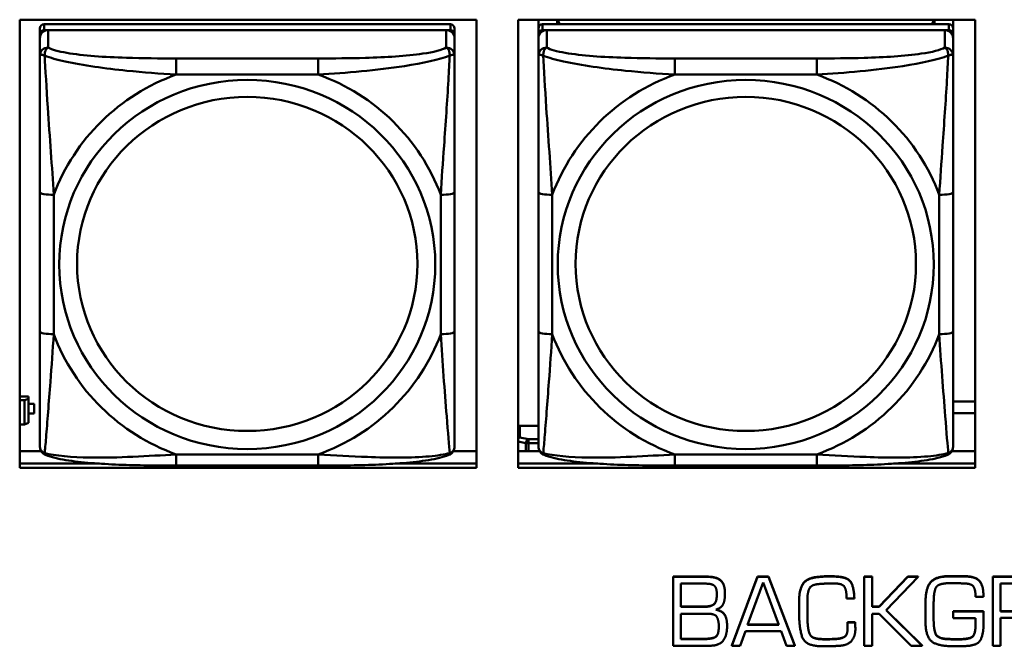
# Model space of a CAD drawing. Header units: inches. Extents: x 0.8 to 72.9, y -7.8 to 49.3.
# Tile 127 of 227: x 43.2 to 44.6, y 12.3 to 13.2. Entities that reach past the tile are written whole.
import ezdxf

# ---------------------------------------------------------------- set-up
doc = ezdxf.new("R2010")
doc.units = ezdxf.units.IN
doc.header["$MEASUREMENT"] = 0
doc.layers.add('Visible Edges(ROSSANSI)', color=7, linetype='Continuous', lineweight=50)
doc.layers.add('Visible Tangent Edges(ROSSANSI)', color=7, linetype='Continuous', lineweight=50)

msp = doc.modelspace()

# ---------------------------------------------------------------- linework, layer by layer
at = {"layer": 'Visible Edges(ROSSANSI)'}
for p, q in [((43.1619, 12.5945), (43.1619, 13.2332)), ((43.1619, 13.2332), (43.8125, 13.2332)), ((43.7753, 13.2266), (43.1966, 13.2266)), ((43.8125, 13.2332), (43.8125, 12.5945)), ((43.8719, 12.5945), (43.8719, 13.2332)), ((43.8719, 13.2332), (44.5225, 13.2332)), ((43.9007, 13.2208), (43.9007, 13.2332)), ((44.4853, 13.2266), (43.9066, 13.2266)), ((43.9273, 13.2266), (43.9273, 13.2332)), ((43.931, 13.2266), (43.9277, 13.2332)), ((44.4642, 13.2332), (44.4609, 13.2266)), ((44.4647, 13.2332), (44.4647, 13.2266)), ((44.4912, 13.2332), (44.4912, 13.2208)), ((44.5225, 13.2332), (44.5225, 12.5945)), ((43.1907, 13.2208), (43.1907, 13.2126)), ((43.1907, 13.2068), (43.1907, 13.2126)), ((43.1966, 13.2184), (43.7753, 13.2184)), ((43.7694, 13.2184), (43.2025, 13.2184)), ((43.7812, 13.2126), (43.7812, 13.2208)), ((43.7812, 13.2126), (43.7812, 13.2068)), ((43.9007, 13.2208), (43.9007, 13.2126)), ((43.9007, 13.2068), (43.9007, 13.2126)), ((43.9066, 13.2184), (44.4853, 13.2184)), ((44.4794, 13.2184), (43.9125, 13.2184)), ((44.4912, 13.2126), (44.4912, 13.2208)), ((44.4912, 13.2126), (44.4912, 13.2068)), ((43.1907, 13.2068), (43.1907, 13.1819)), ((43.7812, 13.1819), (43.7812, 13.2068)), ((43.9007, 13.2068), (43.9007, 13.1819)), ((44.4912, 13.1819), (44.4912, 13.2068)), ((43.1907, 12.9874), (43.1907, 12.7888)), ((43.7812, 12.7888), (43.7812, 12.9874)), ((43.9007, 12.9874), (43.9007, 12.7888)), ((44.4912, 12.7888), (44.4912, 12.9874)), ((43.1744, 12.6962), (43.1619, 12.6962)), ((43.1619, 12.6909), (43.1686, 12.6909)), ((43.1744, 12.6932), (43.1686, 12.6909)), ((43.1686, 12.6909), (43.1686, 12.6565)), ((43.1744, 12.6962), (43.1744, 12.6932)), ((43.1744, 12.6589), (43.1744, 12.6932)), ((43.1825, 12.6859), (43.1744, 12.6859)), ((43.1744, 12.6857), (43.1825, 12.6857)), ((43.1825, 12.6859), (43.1825, 12.6857)), ((43.1825, 12.6857), (43.1825, 12.6719)), ((44.4912, 12.689), (44.5225, 12.689)), ((43.1825, 12.6719), (43.1744, 12.6719)), ((44.5225, 12.6725), (44.4912, 12.6725)), ((43.1686, 12.6565), (43.1619, 12.6565)), ((43.1686, 12.6565), (43.1744, 12.6589)), ((43.8744, 12.6545), (43.9007, 12.6545)), ((43.1619, 12.6183), (43.1926, 12.6183)), ((43.7793, 12.6183), (43.8125, 12.6183)), ((43.8719, 12.6183), (43.9026, 12.6183)), ((44.4893, 12.6183), (44.5225, 12.6183)), ((43.1619, 12.6006), (43.2754, 12.6006)), ((43.2754, 12.6006), (43.1619, 12.6006)), ((43.8125, 12.5945), (43.1619, 12.5945)), ((43.5871, 12.5979), (43.3848, 12.5979)), ((43.6965, 12.6006), (43.8125, 12.6006)), ((43.8125, 12.6006), (43.6965, 12.6006)), ((43.8719, 12.6006), (43.9854, 12.6006)), ((43.9854, 12.6006), (43.8719, 12.6006)), ((44.5225, 12.5945), (43.8719, 12.5945)), ((44.2971, 12.5979), (44.0948, 12.5979)), ((44.4065, 12.6006), (44.5225, 12.6006)), ((44.5225, 12.6006), (44.4065, 12.6006)), ((44.0924, 12.4396), (44.1406, 12.4396)), ((44.0924, 12.4396), (44.0924, 12.4393)), ((44.1406, 12.4393), (44.0924, 12.4393)), ((44.0924, 12.4393), (44.0924, 12.3411)), ((44.1761, 12.3415), (44.2125, 12.4396)), ((44.2125, 12.4393), (44.1761, 12.3411)), ((44.2125, 12.4396), (44.2125, 12.4393)), ((44.2125, 12.4396), (44.2285, 12.4396)), ((44.2285, 12.4393), (44.2125, 12.4393)), ((44.2285, 12.4396), (44.2285, 12.4393)), ((44.2285, 12.4396), (44.2658, 12.3415)), ((44.2658, 12.3411), (44.2285, 12.4393)), ((44.3647, 12.4396), (44.3647, 12.4393)), ((44.3647, 12.4396), (44.3761, 12.4396)), ((44.3647, 12.4393), (44.3647, 12.3411)), ((44.3761, 12.4393), (44.3647, 12.4393)), ((44.3761, 12.4396), (44.3761, 12.4393)), ((44.3761, 12.3965), (44.3761, 12.4393)), ((44.3859, 12.3969), (44.4267, 12.4396)), ((44.4267, 12.4393), (44.3859, 12.3965)), ((44.3959, 12.3917), (44.4416, 12.4393)), ((44.4267, 12.4396), (44.4267, 12.4393)), ((44.4267, 12.4396), (44.4416, 12.4396)), ((44.4416, 12.4393), (44.4267, 12.4393)), ((44.4416, 12.4396), (44.4416, 12.4393)), ((44.4988, 12.4403), (44.4988, 12.4399)), ((44.5109, 12.4401), (44.5109, 12.4397)), ((44.5479, 12.4396), (44.5952, 12.4396)), ((44.5479, 12.4396), (44.5479, 12.4393)), ((44.5952, 12.4393), (44.5479, 12.4393)), ((44.5479, 12.4393), (44.5479, 12.3411)), ((44.1037, 12.3965), (44.1037, 12.4296)), ((44.1037, 12.4296), (44.1393, 12.4296)), ((44.1987, 12.3708), (44.2207, 12.4311)), ((44.2207, 12.4311), (44.2429, 12.3708)), ((44.559, 12.3898), (44.559, 12.4296)), ((44.559, 12.4296), (44.5954, 12.4296)), ((44.1664, 12.4154), (44.1664, 12.415)), ((44.5233, 12.4106), (44.5344, 12.4106)), ((44.5344, 12.4146), (44.5344, 12.4142)), ((44.5344, 12.4106), (44.5344, 12.4142)), ((44.1037, 12.3969), (44.1353, 12.3969)), ((44.1353, 12.3965), (44.1037, 12.3965)), ((44.272, 12.4059), (44.272, 12.4056)), ((44.272, 12.4056), (44.272, 12.3902)), ((44.2837, 12.4045), (44.2837, 12.4063)), ((44.2837, 12.4049), (44.2839, 12.3891)), ((44.2839, 12.3888), (44.2837, 12.4045)), ((44.3396, 12.4085), (44.3507, 12.4085)), ((44.3507, 12.4089), (44.3507, 12.4085)), ((44.3761, 12.3969), (44.3859, 12.3969)), ((44.3859, 12.3965), (44.3761, 12.3965)), ((44.3859, 12.3969), (44.3859, 12.3965)), ((44.4521, 12.4043), (44.4521, 12.404)), ((44.4635, 12.3905), (44.4636, 12.4033)), ((44.1037, 12.3505), (44.1037, 12.3866)), ((44.1037, 12.3866), (44.1432, 12.3866)), ((44.2839, 12.3891), (44.2839, 12.3888)), ((44.2839, 12.3836), (44.2839, 12.3888)), ((44.3761, 12.3866), (44.3859, 12.3866)), ((44.3761, 12.3411), (44.3761, 12.3866)), ((44.3859, 12.3866), (44.4317, 12.3411)), ((44.447, 12.3411), (44.3959, 12.3917)), ((44.396, 12.3919), (44.447, 12.3415)), ((44.4519, 12.3841), (44.4519, 12.3838)), ((44.4635, 12.3907), (44.4636, 12.3769)), ((44.4636, 12.3766), (44.4635, 12.3905)), ((44.4915, 12.3902), (44.4915, 12.3898)), ((44.4915, 12.3902), (44.5344, 12.3902)), ((44.4915, 12.3898), (44.4915, 12.3802)), ((44.5344, 12.3898), (44.4915, 12.3898)), ((44.5344, 12.3902), (44.5344, 12.3898)), ((44.5347, 12.3849), (44.5347, 12.3845)), ((44.559, 12.3902), (44.5915, 12.3902)), ((44.5915, 12.3898), (44.559, 12.3898)), ((44.1694, 12.3697), (44.1694, 12.3693)), ((44.2429, 12.3708), (44.1987, 12.3708)), ((44.1988, 12.3712), (44.2428, 12.3712)), ((44.3407, 12.3747), (44.3407, 12.3743)), ((44.3407, 12.3747), (44.3518, 12.3747)), ((44.3518, 12.3743), (44.3407, 12.3743)), ((44.3407, 12.372), (44.3407, 12.3716)), ((44.3518, 12.3747), (44.3518, 12.3743)), ((44.4915, 12.3802), (44.5233, 12.3802)), ((44.5233, 12.3802), (44.5233, 12.3716)), ((44.5347, 12.3722), (44.5347, 12.3792)), ((44.559, 12.3807), (44.593, 12.3807)), ((44.559, 12.3411), (44.559, 12.3807)), ((44.188, 12.3411), (44.1957, 12.3618)), ((44.1957, 12.3618), (44.2462, 12.3618)), ((44.2462, 12.3618), (44.254, 12.3411)), ((44.2877, 12.3569), (44.2877, 12.3565)), ((44.3521, 12.3657), (44.3521, 12.3653)), ((44.0924, 12.3411), (44.1434, 12.3411)), ((44.1037, 12.3509), (44.1346, 12.3509)), ((44.1346, 12.3505), (44.1037, 12.3505)), ((44.1761, 12.3415), (44.1761, 12.3411)), ((44.1761, 12.3411), (44.188, 12.3411)), ((44.254, 12.3411), (44.2658, 12.3411)), ((44.2658, 12.3415), (44.2658, 12.3411)), ((44.2999, 12.3405), (44.3138, 12.3406)), ((44.3013, 12.3509), (44.3013, 12.3505)), ((44.3266, 12.3512), (44.3266, 12.3508)), ((44.3647, 12.3411), (44.3761, 12.3411)), ((44.4317, 12.3411), (44.447, 12.3411)), ((44.447, 12.3415), (44.447, 12.3411)), ((44.4864, 12.3508), (44.4864, 12.3504)), ((44.4944, 12.3506), (44.5002, 12.3506)), ((44.5002, 12.3502), (44.4944, 12.3502)), ((44.5479, 12.3411), (44.559, 12.3411))]:
    msp.add_line(p, q, dxfattribs=at)
for centre, major_axis, start_param, end_param in [((43.1966, 13.2208), (-0.00591, 0), 4.712389, 6.283185), ((43.7753, 13.2208), (0.00591, 0), 0, 1.570796), ((43.9066, 13.2208), (-0.00591, 0), 4.712389, 6.283185), ((44.4853, 13.2208), (0.00591, 0), 0, 1.570796), ((43.2025, 13.2068), (-0.0118, 0), 4.712389, 6.283185), ((43.1966, 13.2126), (-0.00591, 0), 4.712389, 6.283185), ((43.7694, 13.2068), (0.0118, 0), 0, 1.570796), ((43.7753, 13.2126), (0.00591, 0), 0, 1.570796), ((43.9125, 13.2068), (-0.0118, 0), 4.712389, 6.283185), ((43.9066, 13.2126), (-0.00591, 0), 4.712389, 6.283185), ((44.4794, 13.2068), (0.0118, 0), 0, 1.570796), ((44.4853, 13.2126), (0.00591, 0), 0, 1.570796), ((43.8744, 12.6496), (-0.005, 0), 4.712389, 5.229688)]:
    msp.add_ellipse(centre, major_axis=major_axis, ratio=0.981793, start_param=start_param, end_param=end_param, dxfattribs=at)
for points, degree, knots in [([(43.1907, 13.1819), (43.1907, 13.1728), (43.1907, 13.1575), (43.1907, 13.1404), (43.1907, 13.1139), (43.1907, 13.0836), (43.1907, 13.0543), (43.1907, 13.0318), (43.1907, 13.0094), (43.1907, 12.9874)], 3, [-0.7968224, -0.7968224, -0.7968224, -0.7968224, -0.6514613, -0.6514613, -0.6514613, -0.427691, -0.427691, -0.427691, -0.2569517, -0.2569517, -0.2569517, -0.2569517]), ([(43.7812, 12.9874), (43.7812, 13.0107), (43.7812, 13.0344), (43.7812, 13.0581), (43.7812, 13.0892), (43.7812, 13.1215), (43.7812, 13.1483), (43.7812, 13.1621), (43.7812, 13.1742), (43.7812, 13.1819)], 3, [0.2569537, 0.2569537, 0.2569537, 0.2569537, 0.4371919, 0.4371919, 0.4371919, 0.6739428, 0.6739428, 0.6739428, 0.7963818, 0.7963818, 0.7963818, 0.7963818]), ([(43.9007, 13.1819), (43.9007, 13.1728), (43.9007, 13.1575), (43.9007, 13.1404), (43.9007, 13.1139), (43.9007, 13.0836), (43.9007, 13.0543), (43.9007, 13.0318), (43.9007, 13.0094), (43.9007, 12.9874)], 3, [-0.7968224, -0.7968224, -0.7968224, -0.7968224, -0.6514613, -0.6514613, -0.6514613, -0.427691, -0.427691, -0.427691, -0.2569517, -0.2569517, -0.2569517, -0.2569517]), ([(44.4912, 12.9874), (44.4912, 13.0107), (44.4912, 13.0344), (44.4912, 13.0581), (44.4912, 13.0892), (44.4912, 13.1215), (44.4912, 13.1483), (44.4912, 13.1621), (44.4912, 13.1742), (44.4912, 13.1819)], 3, [0.2569537, 0.2569537, 0.2569537, 0.2569537, 0.4371919, 0.4371919, 0.4371919, 0.6739428, 0.6739428, 0.6739428, 0.7963818, 0.7963818, 0.7963818, 0.7963818]), ([(43.1907, 12.7888), (43.1907, 12.7656), (43.1907, 12.7422), (43.1907, 12.72), (43.1907, 12.6909), (43.1907, 12.6626), (43.1907, 12.6437), (43.1907, 12.634), (43.1907, 12.6271), (43.1907, 12.6253)], 3, [0.2569537, 0.2569537, 0.2569537, 0.2569537, 0.4371919, 0.4371919, 0.4371919, 0.6739428, 0.6739428, 0.6739428, 0.7963818, 0.7963818, 0.7963818, 0.7963818]), ([(43.7812, 12.6253), (43.7812, 12.6274), (43.7812, 12.6367), (43.7812, 12.6494), (43.7812, 12.669), (43.7812, 12.6959), (43.7812, 12.7236), (43.7812, 12.7447), (43.7812, 12.7668), (43.7812, 12.7888)], 3, [-0.7968224, -0.7968224, -0.7968224, -0.7968224, -0.6514613, -0.6514613, -0.6514613, -0.427691, -0.427691, -0.427691, -0.2569517, -0.2569517, -0.2569517, -0.2569517]), ([(43.9007, 12.7888), (43.9007, 12.7656), (43.9007, 12.7422), (43.9007, 12.72), (43.9007, 12.6909), (43.9007, 12.6626), (43.9007, 12.6437), (43.9007, 12.634), (43.9007, 12.6271), (43.9007, 12.6253)], 3, [0.2569537, 0.2569537, 0.2569537, 0.2569537, 0.4371919, 0.4371919, 0.4371919, 0.6739428, 0.6739428, 0.6739428, 0.7963818, 0.7963818, 0.7963818, 0.7963818]), ([(44.4912, 12.6253), (44.4912, 12.6274), (44.4912, 12.6367), (44.4912, 12.6494), (44.4912, 12.669), (44.4912, 12.6959), (44.4912, 12.7236), (44.4912, 12.7447), (44.4912, 12.7668), (44.4912, 12.7888)], 3, [-0.7968224, -0.7968224, -0.7968224, -0.7968224, -0.6514613, -0.6514613, -0.6514613, -0.427691, -0.427691, -0.427691, -0.2569517, -0.2569517, -0.2569517, -0.2569517]), ([(43.1987, 12.613), (43.1977, 12.6134), (43.1966, 12.614), (43.1946, 12.6156), (43.1937, 12.6165), (43.1924, 12.6185), (43.1919, 12.6195), (43.1912, 12.6214), (43.191, 12.6223), (43.1907, 12.6239), (43.1907, 12.6246), (43.1907, 12.6253)], 3, [0.02510739, 0.02510739, 0.02510739, 0.02510739, 0.03073999, 0.03073999, 0.03637259, 0.03637259, 0.0420052, 0.0420052, 0.0476378, 0.0476378, 0.0532704, 0.0532704, 0.0532704, 0.0532704]), ([(43.7732, 12.613), (43.7743, 12.6134), (43.7753, 12.614), (43.7773, 12.6156), (43.7782, 12.6165), (43.7795, 12.6185), (43.78, 12.6195), (43.7807, 12.6214), (43.7809, 12.6223), (43.7812, 12.6239), (43.7812, 12.6246), (43.7812, 12.6253)], 3, [0.02510739, 0.02510739, 0.02510739, 0.02510739, 0.03073999, 0.03073999, 0.03637259, 0.03637259, 0.0420052, 0.0420052, 0.0476378, 0.0476378, 0.0532704, 0.0532704, 0.0532704, 0.0532704]), ([(43.9087, 12.613), (43.9077, 12.6134), (43.9066, 12.614), (43.9046, 12.6156), (43.9037, 12.6165), (43.9024, 12.6185), (43.9019, 12.6195), (43.9012, 12.6214), (43.901, 12.6223), (43.9007, 12.6239), (43.9007, 12.6246), (43.9007, 12.6253)], 3, [0.02510739, 0.02510739, 0.02510739, 0.02510739, 0.03073999, 0.03073999, 0.03637259, 0.03637259, 0.0420052, 0.0420052, 0.0476378, 0.0476378, 0.0532704, 0.0532704, 0.0532704, 0.0532704]), ([(44.4832, 12.613), (44.4843, 12.6134), (44.4853, 12.614), (44.4873, 12.6156), (44.4882, 12.6165), (44.4895, 12.6185), (44.49, 12.6195), (44.4907, 12.6214), (44.4909, 12.6223), (44.4912, 12.6239), (44.4912, 12.6246), (44.4912, 12.6253)], 3, [0.02510739, 0.02510739, 0.02510739, 0.02510739, 0.03073999, 0.03073999, 0.03637259, 0.03637259, 0.0420052, 0.0420052, 0.0476378, 0.0476378, 0.0532704, 0.0532704, 0.0532704, 0.0532704]), ([(43.3848, 12.5979), (43.3713, 12.5979), (43.3576, 12.5979), (43.3303, 12.5983), (43.3167, 12.5986), (43.2899, 12.5997), (43.2766, 12.6004), (43.2509, 12.6025), (43.2387, 12.6039), (43.2166, 12.6075), (43.2072, 12.6095), (43.1987, 12.613)], 3, [0.2569517, 0.2569517, 0.2569517, 0.2569517, 0.3597049, 0.3597049, 0.4624581, 0.4624581, 0.5652112, 0.5652112, 0.6679644, 0.6679644, 0.7707176, 0.7707176, 0.7707176, 0.7707176]), ([(43.7732, 12.613), (43.7648, 12.6095), (43.7553, 12.6075), (43.7332, 12.6039), (43.721, 12.6025), (43.6953, 12.6004), (43.682, 12.5997), (43.6552, 12.5986), (43.6416, 12.5983), (43.6143, 12.5979), (43.6006, 12.5979), (43.5871, 12.5979)], 3, [-0.7703505, -0.7703505, -0.7703505, -0.7703505, -0.6676711, -0.6676711, -0.5649918, -0.5649918, -0.4623124, -0.4623124, -0.3596331, -0.3596331, -0.2569537, -0.2569537, -0.2569537, -0.2569537]), ([(44.0948, 12.5979), (44.0813, 12.5979), (44.0676, 12.5979), (44.0403, 12.5983), (44.0267, 12.5986), (43.9999, 12.5997), (43.9866, 12.6004), (43.9609, 12.6025), (43.9487, 12.6039), (43.9266, 12.6075), (43.9172, 12.6095), (43.9087, 12.613)], 3, [0.2569517, 0.2569517, 0.2569517, 0.2569517, 0.3597049, 0.3597049, 0.4624581, 0.4624581, 0.5652112, 0.5652112, 0.6679644, 0.6679644, 0.7707176, 0.7707176, 0.7707176, 0.7707176]), ([(44.4832, 12.613), (44.4748, 12.6095), (44.4653, 12.6075), (44.4432, 12.6039), (44.431, 12.6025), (44.4053, 12.6004), (44.392, 12.5997), (44.3652, 12.5986), (44.3516, 12.5983), (44.3243, 12.5979), (44.3106, 12.5979), (44.2971, 12.5979)], 3, [-0.7703505, -0.7703505, -0.7703505, -0.7703505, -0.6676711, -0.6676711, -0.5649918, -0.5649918, -0.4623124, -0.4623124, -0.3596331, -0.3596331, -0.2569537, -0.2569537, -0.2569537, -0.2569537]), ([(44.1353, 12.3969), (44.1464, 12.3969), (44.1548, 12.4038), (44.1548, 12.4143)], 2, [0, 0, 0, 1, 1.990862, 1.990862, 1.990862]), ([(44.1541, 12.3928), (44.1634, 12.3902), (44.1694, 12.3793), (44.1694, 12.3697)], 2, [0.031186, 0.031186, 0.031186, 1, 2, 2, 2]), ([(44.5344, 12.3902), (44.5347, 12.3875), (44.5347, 12.3847), (44.5347, 12.3845)], 2, [0, 0, 0, 1, 1.071763, 1.071763, 1.071763]), ([(44.1346, 12.3509), (44.1475, 12.3509), (44.1576, 12.3563), (44.1576, 12.369)], 2, [0, 0, 0, 1, 1.992014, 1.992014, 1.992014])]:
    msp.add_open_spline(points, degree=degree, knots=knots, dxfattribs=at)
for points in [[(44.1406, 12.4396), (44.1539, 12.4396), (44.1664, 12.4294), (44.1664, 12.4154)], [(44.1664, 12.415), (44.1664, 12.429), (44.1539, 12.4393), (44.1406, 12.4393)], [(44.272, 12.4059), (44.272, 12.4199), (44.2821, 12.4375), (44.2975, 12.4392)], [(44.2975, 12.4388), (44.2821, 12.4371), (44.272, 12.4195), (44.272, 12.4056)], [(44.2975, 12.4392), (44.2999, 12.4394), (44.3049, 12.4399), (44.3073, 12.44)], [(44.3073, 12.4396), (44.3049, 12.4395), (44.2999, 12.439), (44.2975, 12.4388)], [(44.3073, 12.44), (44.3096, 12.4402), (44.3146, 12.4402), (44.317, 12.4402)], [(44.317, 12.4398), (44.3146, 12.4398), (44.3096, 12.4398), (44.3073, 12.4396)], [(44.317, 12.4402), (44.3371, 12.4402), (44.3497, 12.4291), (44.3507, 12.4089)], [(44.3507, 12.4085), (44.3497, 12.4287), (44.3371, 12.4398), (44.317, 12.4398)], [(44.4521, 12.4043), (44.4521, 12.4236), (44.4669, 12.4404), (44.4869, 12.4404)], [(44.4869, 12.44), (44.4669, 12.44), (44.4521, 12.4232), (44.4521, 12.404)], [(44.4869, 12.4404), (44.4898, 12.4404), (44.4959, 12.4404), (44.4988, 12.4403)], [(44.4988, 12.4399), (44.4959, 12.44), (44.4898, 12.44), (44.4869, 12.44)], [(44.4988, 12.4403), (44.5019, 12.4403), (44.5078, 12.4401), (44.5109, 12.4401)], [(44.5109, 12.4397), (44.5078, 12.4397), (44.5019, 12.4399), (44.4988, 12.4399)], [(44.5109, 12.4401), (44.5238, 12.4396), (44.5344, 12.4267), (44.5344, 12.4146)], [(44.5344, 12.4142), (44.5344, 12.4263), (44.5238, 12.4393), (44.5109, 12.4397)], [(44.1393, 12.4296), (44.1484, 12.4296), (44.1548, 12.4231), (44.1548, 12.4141)], [(44.2837, 12.4063), (44.2837, 12.4168), (44.2895, 12.4284), (44.3006, 12.4291)], [(44.3006, 12.4291), (44.3059, 12.4296), (44.3166, 12.4299), (44.3218, 12.4299)], [(44.3218, 12.4299), (44.3342, 12.4299), (44.3396, 12.4195), (44.3396, 12.4085)], [(44.4636, 12.4033), (44.4639, 12.4207), (44.4719, 12.4303), (44.4877, 12.4303)], [(44.4877, 12.4303), (44.493, 12.4303), (44.5034, 12.4301), (44.5084, 12.4298)], [(44.5084, 12.4298), (44.5187, 12.4294), (44.5233, 12.4194), (44.5233, 12.4106)], [(44.1548, 12.4141), (44.1548, 12.4035), (44.1464, 12.3965), (44.1353, 12.3965)], [(44.1535, 12.3926), (44.162, 12.3955), (44.1664, 12.4066), (44.1664, 12.415)], [(44.4521, 12.404), (44.4521, 12.4006), (44.4521, 12.3937), (44.4521, 12.3905)], [(44.1432, 12.3866), (44.1527, 12.3866), (44.1576, 12.3765), (44.1576, 12.3688)], [(44.1694, 12.3693), (44.1694, 12.3789), (44.1633, 12.39), (44.1535, 12.3926)], [(44.272, 12.3902), (44.272, 12.3892), (44.272, 12.3873), (44.272, 12.3863)], [(44.272, 12.3863), (44.272, 12.3857), (44.272, 12.3846), (44.272, 12.3841)], [(44.272, 12.3841), (44.2722, 12.3685), (44.2794, 12.3419), (44.2999, 12.3405)], [(44.2839, 12.384), (44.2839, 12.3816), (44.284, 12.3765), (44.2841, 12.3739)], [(44.2841, 12.3735), (44.284, 12.3761), (44.2839, 12.3812), (44.2839, 12.3836)], [(44.4521, 12.3905), (44.4519, 12.3871), (44.4519, 12.3804), (44.4519, 12.377)], [(44.5347, 12.3792), (44.5347, 12.3818), (44.5347, 12.3871), (44.5344, 12.3898)], [(44.1576, 12.3688), (44.1576, 12.356), (44.1475, 12.3505), (44.1346, 12.3505)], [(44.1434, 12.3411), (44.1586, 12.3411), (44.1694, 12.3561), (44.1694, 12.3693)], [(44.2841, 12.3739), (44.2844, 12.369), (44.2859, 12.3602), (44.2877, 12.3569)], [(44.2877, 12.3565), (44.2859, 12.3598), (44.2844, 12.3686), (44.2841, 12.3735)], [(44.3407, 12.3743), (44.3407, 12.373), (44.3407, 12.3703), (44.3408, 12.369)], [(44.3408, 12.369), (44.3408, 12.3674), (44.3408, 12.3647), (44.3408, 12.3633)], [(44.3518, 12.3747), (44.3518, 12.3737), (44.3519, 12.3713), (44.3519, 12.3703)], [(44.3519, 12.3699), (44.3519, 12.3709), (44.3518, 12.3733), (44.3518, 12.3743)], [(44.3519, 12.3703), (44.3519, 12.3692), (44.3521, 12.367), (44.3521, 12.3657)], [(44.3521, 12.3653), (44.3521, 12.3666), (44.3519, 12.3688), (44.3519, 12.3699)], [(44.4519, 12.377), (44.4519, 12.3544), (44.4694, 12.3403), (44.4934, 12.3403)], [(44.4636, 12.3769), (44.4636, 12.3681), (44.4675, 12.3529), (44.4784, 12.3513)], [(44.4784, 12.3509), (44.4675, 12.3525), (44.4636, 12.3677), (44.4636, 12.3766)], [(44.5002, 12.3506), (44.5146, 12.3506), (44.5233, 12.3581), (44.5233, 12.3719)], [(44.5233, 12.3716), (44.5233, 12.3577), (44.5146, 12.3502), (44.5002, 12.3502)], [(44.514, 12.3411), (44.5281, 12.3425), (44.5347, 12.361), (44.5347, 12.3722)], [(44.2877, 12.3569), (44.2895, 12.3538), (44.297, 12.3512), (44.3013, 12.3509)], [(44.3013, 12.3505), (44.297, 12.3508), (44.2895, 12.3534), (44.2877, 12.3565)], [(44.3266, 12.3512), (44.3332, 12.3518), (44.3406, 12.3567), (44.3408, 12.3637)], [(44.3408, 12.3633), (44.3406, 12.3564), (44.3332, 12.3514), (44.3266, 12.3508)], [(44.33, 12.3411), (44.3418, 12.342), (44.3521, 12.3546), (44.3521, 12.3653)], [(44.3013, 12.3509), (44.3029, 12.3508), (44.3062, 12.3506), (44.3077, 12.3506)], [(44.3077, 12.3502), (44.3062, 12.3502), (44.3029, 12.3504), (44.3013, 12.3505)], [(44.3077, 12.3506), (44.3125, 12.3506), (44.322, 12.3508), (44.3266, 12.3512)], [(44.3266, 12.3508), (44.322, 12.3504), (44.3125, 12.3502), (44.3077, 12.3502)], [(44.3138, 12.3406), (44.3179, 12.3406), (44.326, 12.3408), (44.33, 12.3411)], [(44.4784, 12.3513), (44.4804, 12.351), (44.4844, 12.3508), (44.4864, 12.3508)], [(44.4864, 12.3504), (44.4844, 12.3504), (44.4804, 12.3506), (44.4784, 12.3509)], [(44.4864, 12.3508), (44.4884, 12.3506), (44.4924, 12.3506), (44.4944, 12.3506)], [(44.4944, 12.3502), (44.4924, 12.3502), (44.4884, 12.3502), (44.4864, 12.3504)], [(44.4934, 12.3403), (44.4987, 12.3403), (44.5089, 12.3406), (44.514, 12.3411)]]:
    msp.add_open_spline(points, degree=2, dxfattribs=at)
at = {"layer": 'Visible Tangent Edges(ROSSANSI)'}
for p, q in [((43.1966, 13.2184), (43.1966, 13.2266)), ((43.7753, 13.2266), (43.7753, 13.2184)), ((43.9066, 13.2184), (43.9066, 13.2266)), ((44.4853, 13.2266), (44.4853, 13.2184)), ((43.2025, 13.1935), (43.2025, 13.2184)), ((43.7694, 13.2184), (43.7694, 13.1935)), ((43.9125, 13.1935), (43.9125, 13.2184)), ((44.4794, 13.2184), (44.4794, 13.1935)), ((43.3848, 13.178), (43.3848, 13.155)), ((43.5871, 13.178), (43.3848, 13.178)), ((43.5871, 13.178), (43.5871, 13.155)), ((44.0948, 13.178), (44.0948, 13.155)), ((44.2971, 13.178), (44.0948, 13.178)), ((44.2971, 13.178), (44.2971, 13.155)), ((43.3848, 13.155), (43.5871, 13.155)), ((44.0948, 13.155), (44.2971, 13.155)), ((43.2104, 12.7851), (43.2104, 12.9837)), ((43.7616, 12.9837), (43.7616, 12.7851)), ((43.9204, 12.7851), (43.9204, 12.9837)), ((44.4716, 12.9837), (44.4716, 12.7851)), ((43.8744, 12.6379), (43.8744, 12.6545)), ((43.8865, 12.6356), (43.8744, 12.6379)), ((43.8865, 12.6356), (43.8865, 12.6297)), ((43.9007, 12.6356), (43.8865, 12.6356)), ((43.8719, 12.6321), (43.8829, 12.63)), ((43.8829, 12.63), (43.8829, 12.6183)), ((43.8865, 12.6297), (43.9007, 12.6297)), ((43.8865, 12.6183), (43.8865, 12.6297)), ((43.5871, 12.6138), (43.3848, 12.6138)), ((43.3848, 12.5979), (43.3848, 12.6138)), ((43.5871, 12.5979), (43.5871, 12.6138)), ((44.2971, 12.6138), (44.0948, 12.6138)), ((44.0948, 12.5979), (44.0948, 12.6138)), ((44.2971, 12.5979), (44.2971, 12.6138)), ((44.1406, 12.4396), (44.1406, 12.4393)), ((44.2975, 12.4392), (44.2975, 12.4388)), ((44.3073, 12.44), (44.3073, 12.4396)), ((44.317, 12.4402), (44.317, 12.4398)), ((44.4869, 12.4404), (44.4869, 12.44)), ((44.1353, 12.3969), (44.1353, 12.3965)), ((44.2841, 12.3739), (44.2841, 12.3735)), ((44.3519, 12.3703), (44.3519, 12.3699)), ((44.4636, 12.3769), (44.4636, 12.3766)), ((44.1346, 12.3509), (44.1346, 12.3505)), ((44.3077, 12.3506), (44.3077, 12.3502)), ((44.4784, 12.3513), (44.4784, 12.3509)), ((44.4944, 12.3506), (44.4944, 12.3502)), ((44.5002, 12.3506), (44.5002, 12.3502))]:
    msp.add_line(p, q, dxfattribs=at)
for centre, major_axis, ratio, start_param, end_param in [((43.2025, 13.1819), (-0.0118, 0), 0.981793, 4.712389, 6.283185), ((43.7694, 13.1819), (0.0118, 0), 0.981793, 0, 1.570796), ((43.9125, 13.1819), (-0.0118, 0), 0.981793, 4.712389, 6.283185), ((44.4794, 13.1819), (0.0118, 0), 0.981793, 0, 1.570796), ((43.486, 12.8844), (-0.2936, 0), 0.981793, 5.064156, 5.931419), ((43.486, 12.8844), (0.2936, 0), 0.981793, 0.351767, 1.21903), ((44.196, 12.8844), (-0.2936, 0), 0.981793, 5.064156, 5.931419), ((44.196, 12.8844), (0.2936, 0), 0.981793, 0.351767, 1.21903), ((43.2104, 12.9874), (-0.0197, 0), 0.189952, 0, 1.570796), ((43.7616, 12.9874), (0.0197, 0), 0.189952, 4.712389, 6.283185), ((43.9204, 12.9874), (-0.0197, 0), 0.189952, 0, 1.570796), ((44.4716, 12.9874), (0.0197, 0), 0.189952, 4.712389, 6.283185), ((43.2104, 12.7888), (-0.0197, 0), 0.189952, 0, 1.570796), ((43.486, 12.8844), (-0.2936, 0), 0.981793, 0.351767, 1.21903), ((43.486, 12.8844), (0.2936, 0), 0.981793, 5.064156, 5.931419), ((43.7616, 12.7888), (0.0197, 0), 0.189952, 4.712389, 6.283185), ((43.9204, 12.7888), (-0.0197, 0), 0.189952, 0, 1.570796), ((44.196, 12.8844), (-0.2936, 0), 0.981793, 0.351767, 1.21903), ((44.196, 12.8844), (0.2936, 0), 0.981793, 5.064156, 5.931419), ((44.4716, 12.7888), (0.0197, 0), 0.189952, 4.712389, 6.283185), ((43.8744, 12.633), (0.00093, 0.00491), 0.694233, 0.267078, 1.041604), ((43.8744, 12.633), (-0.005, 0), 0.981793, 4.712389, 5.229688), ((43.8865, 12.6307), (0.00093, 0.00491), 0.694233, 0.267078, 1.837874), ((43.8865, 12.6307), (0.005, 0), 0.189952, 3.926991, 4.712389)]:
    msp.add_ellipse(centre, major_axis=major_axis, ratio=ratio, start_param=start_param, end_param=end_param, dxfattribs=at)
for centre, major_axis in [((43.486, 12.8844), (-0.2678, 0)), ((44.196, 12.8844), (-0.2678, 0)), ((43.486, 12.8852), (-0.2424, 0)), ((44.196, 12.8852), (-0.2424, 0))]:
    msp.add_ellipse(centre, major_axis=major_axis, ratio=0.981793, dxfattribs=at)
for points, knots in [([(43.1907, 13.1819), (43.1907, 13.1821), (43.1908, 13.1824), (43.191, 13.1827), (43.1912, 13.1828), (43.1916, 13.183), (43.1917, 13.183), (43.1921, 13.1831), (43.1922, 13.1831), (43.1926, 13.1831), (43.1929, 13.1831), (43.1938, 13.183), (43.1945, 13.1829), (43.1959, 13.1825), (43.1967, 13.1823), (43.1975, 13.182)], [-0.0532704, -0.0532704, -0.0532704, -0.0532704, -0.04377373, -0.04377373, -0.03521335, -0.03521335, -0.02986312, -0.02986312, -0.02651922, -0.02651922, -0.01983142, -0.01983142, -0.00913095, -0.00913095, 0.00023197, 0.00023197, 0.00023197, 0.00023197]), ([(43.1975, 13.182), (43.1975, 13.1831), (43.1976, 13.1841), (43.1978, 13.1861), (43.198, 13.1871), (43.1984, 13.1885), (43.1986, 13.189), (43.199, 13.1898), (43.1991, 13.19), (43.1994, 13.1906), (43.1996, 13.1909), (43.2002, 13.1917), (43.2006, 13.1921), (43.2015, 13.1929), (43.202, 13.1932), (43.2025, 13.1935)], [-0.00023197, -0.00023197, -0.00023197, -0.00023197, 0.00913095, 0.00913095, 0.01983142, 0.01983142, 0.02651922, 0.02651922, 0.02986312, 0.02986312, 0.03521335, 0.03521335, 0.04377373, 0.04377373, 0.0532704, 0.0532704, 0.0532704, 0.0532704]), ([(43.1975, 13.182), (43.2052, 13.179), (43.2152, 13.1762), (43.2522, 13.168), (43.284, 13.1637), (43.3382, 13.1581), (43.3614, 13.1563), (43.3848, 13.155)], [-0.7478145, -0.7478145, -0.7478145, -0.7478145, -0.6493253, -0.6493253, -0.427691, -0.427691, -0.2569537, -0.2569537, -0.2569537, -0.2569537]), ([(43.2104, 12.9837), (43.208, 13.0234), (43.2047, 13.0655), (43.2001, 13.1355), (43.1985, 13.163), (43.1975, 13.182)], [0.2569517, 0.2569517, 0.2569517, 0.2569517, 0.5559983, 0.5559983, 0.7482818, 0.7482818, 0.7482818, 0.7482818]), ([(43.3848, 13.178), (43.3612, 13.178), (43.3372, 13.1782), (43.3138, 13.1789), (43.2831, 13.1799), (43.2522, 13.1819), (43.229, 13.1859), (43.217, 13.188), (43.2074, 13.1905), (43.2025, 13.1935)], [0.2569537, 0.2569537, 0.2569537, 0.2569537, 0.4371919, 0.4371919, 0.4371919, 0.6739428, 0.6739428, 0.6739428, 0.7963818, 0.7963818, 0.7963818, 0.7963818]), ([(43.7694, 13.1935), (43.7637, 13.19), (43.7512, 13.187), (43.736, 13.1848), (43.7126, 13.1814), (43.6834, 13.1797), (43.6544, 13.1788), (43.6322, 13.1782), (43.6095, 13.178), (43.5871, 13.178)], [-0.7968224, -0.7968224, -0.7968224, -0.7968224, -0.6514613, -0.6514613, -0.6514613, -0.427691, -0.427691, -0.427691, -0.2569517, -0.2569517, -0.2569517, -0.2569517]), ([(43.5871, 13.155), (43.6276, 13.1573), (43.67, 13.1611), (43.7356, 13.1711), (43.76, 13.1762), (43.7744, 13.182)], [0.2569517, 0.2569517, 0.2569517, 0.2569517, 0.5559983, 0.5559983, 0.7482818, 0.7482818, 0.7482818, 0.7482818]), ([(43.7744, 13.182), (43.7739, 13.172), (43.7732, 13.1599), (43.7708, 13.1178), (43.7685, 13.0847), (43.7646, 13.0296), (43.763, 13.0066), (43.7616, 12.9837)], [-0.7478145, -0.7478145, -0.7478145, -0.7478145, -0.6493253, -0.6493253, -0.427691, -0.427691, -0.2569537, -0.2569537, -0.2569537, -0.2569537]), ([(43.7694, 13.1935), (43.77, 13.1932), (43.7705, 13.1929), (43.7713, 13.1921), (43.7717, 13.1917), (43.7723, 13.1909), (43.7725, 13.1906), (43.7728, 13.19), (43.773, 13.1898), (43.7733, 13.189), (43.7735, 13.1885), (43.7739, 13.1871), (43.7741, 13.1861), (43.7744, 13.1841), (43.7744, 13.1831), (43.7744, 13.182)], [-0.0532704, -0.0532704, -0.0532704, -0.0532704, -0.04377373, -0.04377373, -0.03521335, -0.03521335, -0.02986312, -0.02986312, -0.02651922, -0.02651922, -0.01983142, -0.01983142, -0.00913095, -0.00913095, 0.00023197, 0.00023197, 0.00023197, 0.00023197]), ([(43.7744, 13.182), (43.7752, 13.1823), (43.776, 13.1825), (43.7774, 13.1829), (43.7781, 13.183), (43.779, 13.1831), (43.7793, 13.1831), (43.7797, 13.1831), (43.7799, 13.1831), (43.7802, 13.183), (43.7804, 13.183), (43.7807, 13.1828), (43.7809, 13.1827), (43.7812, 13.1824), (43.7812, 13.1821), (43.7812, 13.1819)], [-0.00023197, -0.00023197, -0.00023197, -0.00023197, 0.00913095, 0.00913095, 0.01983142, 0.01983142, 0.02651922, 0.02651922, 0.02986312, 0.02986312, 0.03521335, 0.03521335, 0.04377373, 0.04377373, 0.0532704, 0.0532704, 0.0532704, 0.0532704]), ([(43.9007, 13.1819), (43.9007, 13.1821), (43.9008, 13.1824), (43.901, 13.1827), (43.9012, 13.1828), (43.9016, 13.183), (43.9017, 13.183), (43.9021, 13.1831), (43.9022, 13.1831), (43.9026, 13.1831), (43.9029, 13.1831), (43.9038, 13.183), (43.9045, 13.1829), (43.9059, 13.1825), (43.9067, 13.1823), (43.9075, 13.182)], [-0.0532704, -0.0532704, -0.0532704, -0.0532704, -0.04377373, -0.04377373, -0.03521335, -0.03521335, -0.02986312, -0.02986312, -0.02651922, -0.02651922, -0.01983142, -0.01983142, -0.00913095, -0.00913095, 0.00023197, 0.00023197, 0.00023197, 0.00023197]), ([(43.9075, 13.182), (43.9075, 13.1831), (43.9076, 13.1841), (43.9078, 13.1861), (43.908, 13.1871), (43.9084, 13.1885), (43.9086, 13.189), (43.909, 13.1898), (43.9091, 13.19), (43.9094, 13.1906), (43.9096, 13.1909), (43.9102, 13.1917), (43.9106, 13.1921), (43.9115, 13.1929), (43.912, 13.1932), (43.9125, 13.1935)], [-0.00023197, -0.00023197, -0.00023197, -0.00023197, 0.00913095, 0.00913095, 0.01983142, 0.01983142, 0.02651922, 0.02651922, 0.02986312, 0.02986312, 0.03521335, 0.03521335, 0.04377373, 0.04377373, 0.0532704, 0.0532704, 0.0532704, 0.0532704]), ([(43.9075, 13.182), (43.9152, 13.179), (43.9252, 13.1762), (43.9622, 13.168), (43.994, 13.1637), (44.0482, 13.1581), (44.0714, 13.1563), (44.0948, 13.155)], [-0.7478145, -0.7478145, -0.7478145, -0.7478145, -0.6493253, -0.6493253, -0.427691, -0.427691, -0.2569537, -0.2569537, -0.2569537, -0.2569537]), ([(43.9204, 12.9837), (43.918, 13.0234), (43.9147, 13.0655), (43.9101, 13.1355), (43.9085, 13.163), (43.9075, 13.182)], [0.2569517, 0.2569517, 0.2569517, 0.2569517, 0.5559983, 0.5559983, 0.7482818, 0.7482818, 0.7482818, 0.7482818]), ([(44.0948, 13.178), (44.0712, 13.178), (44.0472, 13.1782), (44.0238, 13.1789), (43.9931, 13.1799), (43.9622, 13.1819), (43.939, 13.1859), (43.927, 13.188), (43.9174, 13.1905), (43.9125, 13.1935)], [0.2569537, 0.2569537, 0.2569537, 0.2569537, 0.4371919, 0.4371919, 0.4371919, 0.6739428, 0.6739428, 0.6739428, 0.7963818, 0.7963818, 0.7963818, 0.7963818]), ([(44.4794, 13.1935), (44.4737, 13.19), (44.4612, 13.187), (44.446, 13.1848), (44.4226, 13.1814), (44.3934, 13.1797), (44.3644, 13.1788), (44.3422, 13.1782), (44.3195, 13.178), (44.2971, 13.178)], [-0.7968224, -0.7968224, -0.7968224, -0.7968224, -0.6514613, -0.6514613, -0.6514613, -0.427691, -0.427691, -0.427691, -0.2569517, -0.2569517, -0.2569517, -0.2569517]), ([(44.2971, 13.155), (44.3376, 13.1573), (44.38, 13.1611), (44.4456, 13.1711), (44.47, 13.1762), (44.4844, 13.182)], [0.2569517, 0.2569517, 0.2569517, 0.2569517, 0.5559983, 0.5559983, 0.7482818, 0.7482818, 0.7482818, 0.7482818]), ([(44.4844, 13.182), (44.4839, 13.172), (44.4832, 13.1599), (44.4808, 13.1178), (44.4785, 13.0847), (44.4746, 13.0296), (44.473, 13.0066), (44.4716, 12.9837)], [-0.7478145, -0.7478145, -0.7478145, -0.7478145, -0.6493253, -0.6493253, -0.427691, -0.427691, -0.2569537, -0.2569537, -0.2569537, -0.2569537]), ([(44.4794, 13.1935), (44.48, 13.1932), (44.4805, 13.1929), (44.4813, 13.1921), (44.4817, 13.1917), (44.4823, 13.1909), (44.4825, 13.1906), (44.4828, 13.19), (44.483, 13.1898), (44.4833, 13.189), (44.4835, 13.1885), (44.4839, 13.1871), (44.4841, 13.1861), (44.4844, 13.1841), (44.4844, 13.1831), (44.4844, 13.182)], [-0.0532704, -0.0532704, -0.0532704, -0.0532704, -0.04377373, -0.04377373, -0.03521335, -0.03521335, -0.02986312, -0.02986312, -0.02651922, -0.02651922, -0.01983142, -0.01983142, -0.00913095, -0.00913095, 0.00023197, 0.00023197, 0.00023197, 0.00023197]), ([(44.4844, 13.182), (44.4852, 13.1823), (44.486, 13.1825), (44.4874, 13.1829), (44.4881, 13.183), (44.489, 13.1831), (44.4893, 13.1831), (44.4897, 13.1831), (44.4899, 13.1831), (44.4902, 13.183), (44.4904, 13.183), (44.4907, 13.1828), (44.4909, 13.1827), (44.4912, 13.1824), (44.4912, 13.1821), (44.4912, 13.1819)], [-0.00023197, -0.00023197, -0.00023197, -0.00023197, 0.00913095, 0.00913095, 0.01983142, 0.01983142, 0.02651922, 0.02651922, 0.02986312, 0.02986312, 0.03521335, 0.03521335, 0.04377373, 0.04377373, 0.0532704, 0.0532704, 0.0532704, 0.0532704]), ([(43.1975, 12.6156), (43.198, 12.6207), (43.1987, 12.6283), (43.2012, 12.6589), (43.2034, 12.688), (43.2073, 12.7395), (43.209, 12.7621), (43.2104, 12.7851)], [-0.7478145, -0.7478145, -0.7478145, -0.7478145, -0.6493253, -0.6493253, -0.427691, -0.427691, -0.2569537, -0.2569537, -0.2569537, -0.2569537]), ([(43.7616, 12.7851), (43.7639, 12.7453), (43.7672, 12.7042), (43.7719, 12.6453), (43.7735, 12.6249), (43.7744, 12.6156)], [0.2569517, 0.2569517, 0.2569517, 0.2569517, 0.5559983, 0.5559983, 0.7482818, 0.7482818, 0.7482818, 0.7482818]), ([(43.9075, 12.6156), (43.908, 12.6207), (43.9087, 12.6283), (43.9112, 12.6589), (43.9134, 12.688), (43.9173, 12.7395), (43.919, 12.7621), (43.9204, 12.7851)], [-0.7478145, -0.7478145, -0.7478145, -0.7478145, -0.6493253, -0.6493253, -0.427691, -0.427691, -0.2569537, -0.2569537, -0.2569537, -0.2569537]), ([(44.4716, 12.7851), (44.4739, 12.7453), (44.4772, 12.7042), (44.4819, 12.6453), (44.4835, 12.6249), (44.4844, 12.6156)], [0.2569517, 0.2569517, 0.2569517, 0.2569517, 0.5559983, 0.5559983, 0.7482818, 0.7482818, 0.7482818, 0.7482818]), ([(43.1975, 12.6156), (43.1967, 12.6159), (43.1959, 12.6162), (43.1945, 12.6171), (43.1938, 12.6176), (43.1929, 12.6185), (43.1926, 12.6189), (43.1922, 12.6196), (43.1921, 12.6198), (43.1917, 12.6203), (43.1916, 12.6207), (43.1912, 12.6217), (43.191, 12.6223), (43.1908, 12.6237), (43.1907, 12.6245), (43.1907, 12.6253)], [-0.00023197, -0.00023197, -0.00023197, -0.00023197, 0.00913095, 0.00913095, 0.01983142, 0.01983142, 0.02651922, 0.02651922, 0.02986312, 0.02986312, 0.03521335, 0.03521335, 0.04377373, 0.04377373, 0.0532704, 0.0532704, 0.0532704, 0.0532704]), ([(43.7812, 12.6253), (43.7812, 12.6245), (43.7812, 12.6237), (43.7809, 12.6223), (43.7807, 12.6217), (43.7804, 12.6207), (43.7802, 12.6203), (43.7799, 12.6198), (43.7797, 12.6196), (43.7793, 12.6189), (43.779, 12.6185), (43.7781, 12.6176), (43.7774, 12.6171), (43.776, 12.6162), (43.7752, 12.6159), (43.7744, 12.6156)], [-0.0532704, -0.0532704, -0.0532704, -0.0532704, -0.04377373, -0.04377373, -0.03521335, -0.03521335, -0.02986312, -0.02986312, -0.02651922, -0.02651922, -0.01983142, -0.01983142, -0.00913095, -0.00913095, 0.00023197, 0.00023197, 0.00023197, 0.00023197]), ([(43.9075, 12.6156), (43.9067, 12.6159), (43.9059, 12.6162), (43.9045, 12.6171), (43.9038, 12.6176), (43.9029, 12.6185), (43.9026, 12.6189), (43.9022, 12.6196), (43.9021, 12.6198), (43.9017, 12.6203), (43.9016, 12.6207), (43.9012, 12.6217), (43.901, 12.6223), (43.9008, 12.6237), (43.9007, 12.6245), (43.9007, 12.6253)], [-0.00023197, -0.00023197, -0.00023197, -0.00023197, 0.00913095, 0.00913095, 0.01983142, 0.01983142, 0.02651922, 0.02651922, 0.02986312, 0.02986312, 0.03521335, 0.03521335, 0.04377373, 0.04377373, 0.0532704, 0.0532704, 0.0532704, 0.0532704]), ([(44.4912, 12.6253), (44.4912, 12.6245), (44.4912, 12.6237), (44.4909, 12.6223), (44.4907, 12.6217), (44.4904, 12.6207), (44.4902, 12.6203), (44.4899, 12.6198), (44.4897, 12.6196), (44.4893, 12.6189), (44.489, 12.6185), (44.4881, 12.6176), (44.4874, 12.6171), (44.486, 12.6162), (44.4852, 12.6159), (44.4844, 12.6156)], [-0.0532704, -0.0532704, -0.0532704, -0.0532704, -0.04377373, -0.04377373, -0.03521335, -0.03521335, -0.02986312, -0.02986312, -0.02651922, -0.02651922, -0.01983142, -0.01983142, -0.00913095, -0.00913095, 0.00023197, 0.00023197, 0.00023197, 0.00023197]), ([(43.1987, 12.613), (43.1986, 12.6131), (43.1984, 12.6131), (43.198, 12.6135), (43.1978, 12.6138), (43.1976, 12.6146), (43.1975, 12.6151), (43.1975, 12.6156)], [-0.02510739, -0.02510739, -0.02510739, -0.02510739, -0.01983142, -0.01983142, -0.00913095, -0.00913095, 0.00023197, 0.00023197, 0.00023197, 0.00023197]), ([(43.3848, 12.6138), (43.3443, 12.6114), (43.302, 12.6087), (43.2363, 12.6097), (43.2119, 12.6117), (43.1975, 12.6156)], [0.2569517, 0.2569517, 0.2569517, 0.2569517, 0.5559983, 0.5559983, 0.7482818, 0.7482818, 0.7482818, 0.7482818]), ([(43.7744, 12.6156), (43.7667, 12.6137), (43.7567, 12.612), (43.7197, 12.6087), (43.688, 12.609), (43.6337, 12.611), (43.6105, 12.6124), (43.5871, 12.6138)], [-0.7478145, -0.7478145, -0.7478145, -0.7478145, -0.6493253, -0.6493253, -0.427691, -0.427691, -0.2569537, -0.2569537, -0.2569537, -0.2569537]), ([(43.7744, 12.6156), (43.7744, 12.6151), (43.7744, 12.6146), (43.7741, 12.6138), (43.7739, 12.6135), (43.7735, 12.6131), (43.7734, 12.6131), (43.7732, 12.613)], [-0.00023197, -0.00023197, -0.00023197, -0.00023197, 0.00913095, 0.00913095, 0.01983142, 0.01983142, 0.02510739, 0.02510739, 0.02510739, 0.02510739]), ([(43.9087, 12.613), (43.9086, 12.6131), (43.9084, 12.6131), (43.908, 12.6135), (43.9078, 12.6138), (43.9076, 12.6146), (43.9075, 12.6151), (43.9075, 12.6156)], [-0.02510739, -0.02510739, -0.02510739, -0.02510739, -0.01983142, -0.01983142, -0.00913095, -0.00913095, 0.00023197, 0.00023197, 0.00023197, 0.00023197]), ([(44.0948, 12.6138), (44.0543, 12.6114), (44.012, 12.6087), (43.9463, 12.6097), (43.9219, 12.6117), (43.9075, 12.6156)], [0.2569517, 0.2569517, 0.2569517, 0.2569517, 0.5559983, 0.5559983, 0.7482818, 0.7482818, 0.7482818, 0.7482818]), ([(44.4844, 12.6156), (44.4767, 12.6137), (44.4667, 12.612), (44.4297, 12.6087), (44.398, 12.609), (44.3437, 12.611), (44.3205, 12.6124), (44.2971, 12.6138)], [-0.7478145, -0.7478145, -0.7478145, -0.7478145, -0.6493253, -0.6493253, -0.427691, -0.427691, -0.2569537, -0.2569537, -0.2569537, -0.2569537]), ([(44.4844, 12.6156), (44.4844, 12.6151), (44.4844, 12.6146), (44.4841, 12.6138), (44.4839, 12.6135), (44.4835, 12.6131), (44.4834, 12.6131), (44.4832, 12.613)], [-0.00023197, -0.00023197, -0.00023197, -0.00023197, 0.00913095, 0.00913095, 0.01983142, 0.01983142, 0.02510739, 0.02510739, 0.02510739, 0.02510739])]:
    msp.add_open_spline(points, degree=3, knots=knots, dxfattribs=at)

doc.saveas('drawing.dxf')
